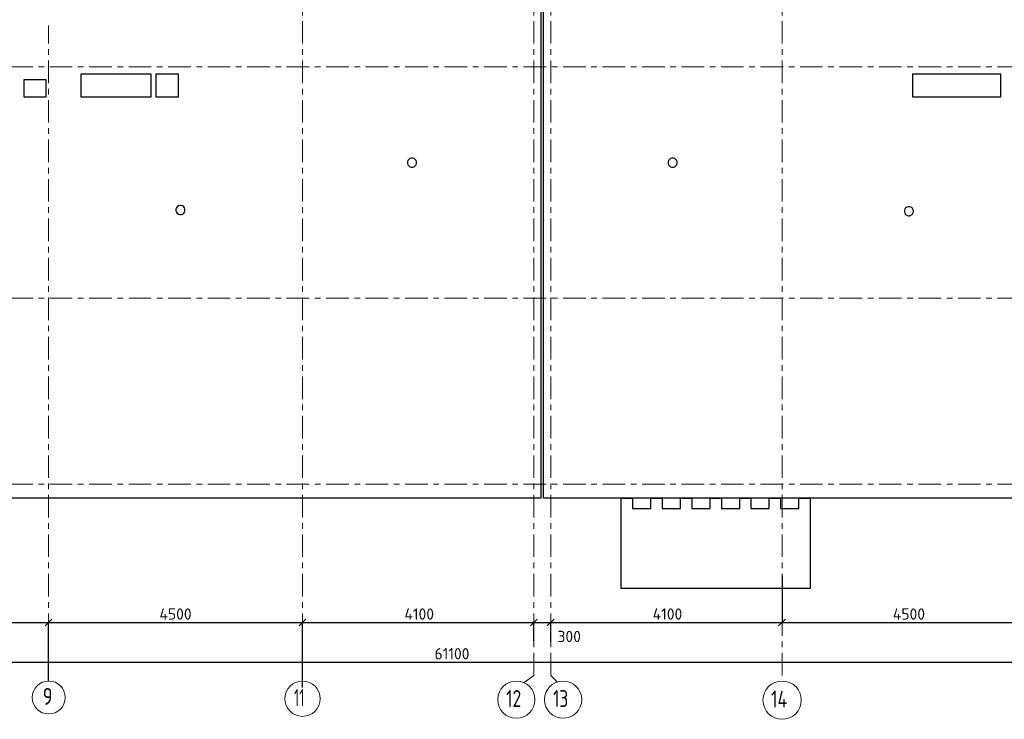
# Model space of a CAD drawing. Header units: metres. Extents: x -38 to 97, y -15 to 21.
# Tile 5 of 230: x 23 to 41, y -4 to 8. Entities that reach past the tile are written whole.
import ezdxf

# ---------------------------------------------------------------- set-up
doc = ezdxf.new("R2010")
doc.units = ezdxf.units.M
doc.header["$PDMODE"] = 65
doc.linetypes.add('______11', pattern=[0.5, 0.4, -0.05, 0, -0.05])
doc.linetypes.add('______5', pattern=[1.1, 0.8, -0.1, 0.1, -0.1])
for name, color, linetype, lineweight in [('XR$2$Осевая линия (1)', 7, '______5', 13), ('XR$2$Размерная линия (1)', 7, 'Continuous', 13), ('XR$5$Перекрытие (1)', 7, 'Continuous', 35)]:
    doc.layers.add(name, color=color, linetype=linetype, lineweight=lineweight)
doc.styles.add('ISOCPEUR', font='txt')
doc.dimstyles.new('DIMSTYLE_3', dxfattribs={"dimtxt": 0.2, "dimasz": 0.2, "dimexe": 0, "dimexo": 0, "dimgap": 0.1, "dimtad": 2, "dimdec": 0, "dimlfac": 1000, "dimrnd": 5, "dimzin": 12, "dimdsep": 46, "dimtxsty": 'ISOCPEUR', "dimblk1": 'ALL_ML_STRICH', "dimblk2": 'ALL_ML_STRICH', "dimsah": 1, "dimcen": 0, "dimclrd": 7, "dimclre": 256, "dimclrt": 7, "dimadec": 0, "dimazin": 0, "dimtfac": 1, "dimtdec": 0, "dimtix": 1, "dimtmove": 2, "dimatfit": 3, "dimfxl": 0, "dimtzin": 0, "dimlwd": 0, "dimlwe": -3, "dimarcsym": 0})
doc.dimstyles.new('DIMSTYLE_4', dxfattribs={"dimtxt": 0.2, "dimasz": 0.2, "dimexe": 0, "dimexo": 0, "dimgap": 0.1, "dimtad": 0, "dimdec": 0, "dimlfac": 1000, "dimrnd": 5, "dimzin": 12, "dimdsep": 46, "dimtxsty": 'ISOCPEUR', "dimblk1": 'ALL_ML_STRICH', "dimblk2": 'ALL_ML_STRICH', "dimsah": 1, "dimcen": 0, "dimclrd": 7, "dimclre": 256, "dimclrt": 7, "dimadec": 0, "dimazin": 0, "dimtfac": 1, "dimtdec": 0, "dimtix": 1, "dimtmove": 2, "dimatfit": 3, "dimfxl": 0, "dimtvp": 1.2, "dimtzin": 0, "dimlwd": 0, "dimlwe": -3, "dimarcsym": 0})

# ---------------------------------------------------------------- blocks, each defined once
blk = doc.blocks.new('ALL_ML_STRICH')
at = {"color": 0, "linetype": 'ByBlock', "lineweight": -2}
for p, q in [((-1, 0), (0.5, 0)), ((-0.3, -0.3), (0.3, 0.3)), ((0, -0.5), (0, 0.5))]:
    blk.add_line(p, q, dxfattribs=at)
blk = doc.blocks.new('*D12')
at = {"layer": 'DEFPOINTS', "color": 7, "linetype": 'Continuous', "lineweight": 13, "transparency": 33554687}
for p in [(0.5, -3.103), (61.6, -3.14), (0.5, -3.156)]:
    blk.add_point(p, dxfattribs=at)
at = {"layer": 'XR$2$Размерная линия (1)', "color": 9, "linetype": 'Continuous', "lineweight": -2, "true_color": 0xc7c7c7, "transparency": 33554687}
for p, q in [((0.5, -3.123), (0.5, -3.156)), ((61.6, -3.156), (61.6, -3.156))]:
    blk.add_line(p, q, dxfattribs=at)
at = {"layer": 'XR$2$Размерная линия (1)', "color": 7, "linetype": 'Continuous', "lineweight": -2, "transparency": 33554687}
blk.add_line((0.5, -3.156), (61.6, -3.156), dxfattribs=at)
at = {"layer": 'XR$2$Размерная линия (1)', "color": 7, "linetype": 'Continuous', "lineweight": 13, "transparency": 33554687, "xscale": 0.2, "yscale": 0.2, "zscale": 0.2, "rotation": 180}
blk.add_blockref('ALL_ML_STRICH', (0.5, -3.156), dxfattribs=at)
at = {"layer": 'XR$2$Размерная линия (1)', "color": 7, "linetype": 'Continuous', "lineweight": 13, "transparency": 33554687, "xscale": 0.2, "yscale": 0.2, "zscale": 0.2}
blk.add_blockref('ALL_ML_STRICH', (61.6, -3.156), dxfattribs=at)
at = {"layer": 'XR$2$Размерная линия (1)', "color": 7, "linetype": 'Continuous', "lineweight": 13, "transparency": 33554687, "insert": (31.1, -3.006), "char_height": 0.2, "width": 1, "attachment_point": 5, "style": 'ISOCPEUR'}
blk.add_mtext('\\A1;{61100}', dxfattribs=at)
blk = doc.blocks.new('*D17')
at = {"layer": 'DEFPOINTS', "color": 7, "linetype": 'Continuous', "lineweight": 13, "transparency": 33554687}
for p in [(19.45, -2.452), (19.45, -3.607), (23.95, -3.521)]:
    blk.add_point(p, dxfattribs=at)
at = {"layer": 'XR$2$Размерная линия (1)', "color": 9, "linetype": 'Continuous', "lineweight": -2, "true_color": 0xc7c7c7, "transparency": 33554687}
for p, q in [((19.45, -3.587), (19.45, -2.452)), ((23.95, -3.501), (23.95, -2.452))]:
    blk.add_line(p, q, dxfattribs=at)
at = {"layer": 'XR$2$Размерная линия (1)', "color": 7, "linetype": 'Continuous', "lineweight": -2, "transparency": 33554687}
blk.add_line((19.45, -2.452), (23.95, -2.452), dxfattribs=at)
at = {"layer": 'XR$2$Размерная линия (1)', "color": 7, "linetype": 'Continuous', "lineweight": 13, "transparency": 33554687, "xscale": 0.2, "yscale": 0.2, "zscale": 0.2, "rotation": 180}
blk.add_blockref('ALL_ML_STRICH', (19.45, -2.452), dxfattribs=at)
at = {"layer": 'XR$2$Размерная линия (1)', "color": 7, "linetype": 'Continuous', "lineweight": 13, "transparency": 33554687, "xscale": 0.2, "yscale": 0.2, "zscale": 0.2}
blk.add_blockref('ALL_ML_STRICH', (23.95, -2.452), dxfattribs=at)
at = {"layer": 'XR$2$Размерная линия (1)', "color": 7, "linetype": 'Continuous', "lineweight": 13, "transparency": 33554687, "insert": (21.7, -2.302), "char_height": 0.2, "width": 0.8, "attachment_point": 5, "style": 'ISOCPEUR'}
blk.add_mtext('\\A1;{4500}', dxfattribs=at)
blk = doc.blocks.new('*D18')
at = {"layer": 'DEFPOINTS', "color": 7, "linetype": 'Continuous', "lineweight": 13, "transparency": 33554687}
for p in [(23.95, -2.452), (23.95, -3.521), (28.45, -3.623)]:
    blk.add_point(p, dxfattribs=at)
at = {"layer": 'XR$2$Размерная линия (1)', "color": 9, "linetype": 'Continuous', "lineweight": -2, "true_color": 0xc7c7c7, "transparency": 33554687}
for p, q in [((23.95, -3.501), (23.95, -2.452)), ((28.45, -3.603), (28.45, -2.452))]:
    blk.add_line(p, q, dxfattribs=at)
at = {"layer": 'XR$2$Размерная линия (1)', "color": 7, "linetype": 'Continuous', "lineweight": -2, "transparency": 33554687}
blk.add_line((23.95, -2.452), (28.45, -2.452), dxfattribs=at)
at = {"layer": 'XR$2$Размерная линия (1)', "color": 7, "linetype": 'Continuous', "lineweight": 13, "transparency": 33554687, "xscale": 0.2, "yscale": 0.2, "zscale": 0.2, "rotation": 180}
blk.add_blockref('ALL_ML_STRICH', (23.95, -2.452), dxfattribs=at)
at = {"layer": 'XR$2$Размерная линия (1)', "color": 7, "linetype": 'Continuous', "lineweight": 13, "transparency": 33554687, "xscale": 0.2, "yscale": 0.2, "zscale": 0.2}
blk.add_blockref('ALL_ML_STRICH', (28.45, -2.452), dxfattribs=at)
at = {"layer": 'XR$2$Размерная линия (1)', "color": 7, "linetype": 'Continuous', "lineweight": 13, "transparency": 33554687, "insert": (26.2, -2.302), "char_height": 0.2, "width": 0.8, "attachment_point": 5, "style": 'ISOCPEUR'}
blk.add_mtext('\\A1;{4500}', dxfattribs=at)
blk = doc.blocks.new('*D19')
at = {"layer": 'DEFPOINTS', "color": 7, "linetype": 'Continuous', "lineweight": 13, "transparency": 33554687}
for p in [(28.45, -2.452), (32.55, -2.802), (28.45, -3.623)]:
    blk.add_point(p, dxfattribs=at)
at = {"layer": 'XR$2$Размерная линия (1)', "color": 9, "linetype": 'Continuous', "lineweight": -2, "true_color": 0xc7c7c7, "transparency": 33554687}
for p, q in [((28.45, -3.603), (28.45, -2.452)), ((32.55, -2.782), (32.55, -2.452))]:
    blk.add_line(p, q, dxfattribs=at)
at = {"layer": 'XR$2$Размерная линия (1)', "color": 7, "linetype": 'Continuous', "lineweight": -2, "transparency": 33554687}
blk.add_line((28.45, -2.452), (32.55, -2.452), dxfattribs=at)
at = {"layer": 'XR$2$Размерная линия (1)', "color": 7, "linetype": 'Continuous', "lineweight": 13, "transparency": 33554687, "xscale": 0.2, "yscale": 0.2, "zscale": 0.2, "rotation": 180}
blk.add_blockref('ALL_ML_STRICH', (28.45, -2.452), dxfattribs=at)
at = {"layer": 'XR$2$Размерная линия (1)', "color": 7, "linetype": 'Continuous', "lineweight": 13, "transparency": 33554687, "xscale": 0.2, "yscale": 0.2, "zscale": 0.2}
blk.add_blockref('ALL_ML_STRICH', (32.55, -2.452), dxfattribs=at)
at = {"layer": 'XR$2$Размерная линия (1)', "color": 7, "linetype": 'Continuous', "lineweight": 13, "transparency": 33554687, "insert": (30.52, -2.302), "char_height": 0.2, "width": 0.8, "attachment_point": 5, "style": 'ISOCPEUR'}
blk.add_mtext('\\A1;{4100}', dxfattribs=at)
blk = doc.blocks.new('*D20')
at = {"layer": 'DEFPOINTS', "color": 7, "linetype": 'Continuous', "lineweight": 13, "transparency": 33554687}
for p in [(32.55, -2.452), (32.55, -2.802), (32.85, -2.818)]:
    blk.add_point(p, dxfattribs=at)
at = {"layer": 'XR$2$Размерная линия (1)', "color": 9, "linetype": 'Continuous', "lineweight": -2, "true_color": 0xc7c7c7, "transparency": 33554687}
for p, q in [((32.55, -2.782), (32.55, -2.452)), ((32.85, -2.798), (32.85, -2.452))]:
    blk.add_line(p, q, dxfattribs=at)
at = {"layer": 'XR$2$Размерная линия (1)', "color": 7, "linetype": 'Continuous', "lineweight": -2, "transparency": 33554687}
blk.add_line((32.55, -2.452), (32.85, -2.452), dxfattribs=at)
at = {"layer": 'XR$2$Размерная линия (1)', "color": 7, "linetype": 'Continuous', "lineweight": 13, "transparency": 33554687, "xscale": 0.2, "yscale": 0.2, "zscale": 0.2, "rotation": 180}
blk.add_blockref('ALL_ML_STRICH', (32.55, -2.452), dxfattribs=at)
at = {"layer": 'XR$2$Размерная линия (1)', "color": 7, "linetype": 'Continuous', "lineweight": 13, "transparency": 33554687, "xscale": 0.2, "yscale": 0.2, "zscale": 0.2}
blk.add_blockref('ALL_ML_STRICH', (32.85, -2.452), dxfattribs=at)
at = {"layer": 'XR$2$Размерная линия (1)', "color": 7, "linetype": 'Continuous', "lineweight": 13, "transparency": 33554687, "insert": (33.178, -2.7), "char_height": 0.2, "width": 0.6, "attachment_point": 5, "style": 'ISOCPEUR'}
blk.add_mtext('\\A1;{300}', dxfattribs=at)
blk = doc.blocks.new('*D21')
at = {"layer": 'DEFPOINTS', "color": 7, "linetype": 'Continuous', "lineweight": 13, "transparency": 33554687}
for p in [(36.95, -1.617), (32.85, -2.452), (32.85, -2.818)]:
    blk.add_point(p, dxfattribs=at)
at = {"layer": 'XR$2$Размерная линия (1)', "color": 9, "linetype": 'Continuous', "lineweight": -2, "true_color": 0xc7c7c7, "transparency": 33554687}
for p, q in [((36.95, -1.637), (36.95, -2.452)), ((32.85, -2.798), (32.85, -2.452))]:
    blk.add_line(p, q, dxfattribs=at)
at = {"layer": 'XR$2$Размерная линия (1)', "color": 7, "linetype": 'Continuous', "lineweight": -2, "transparency": 33554687}
blk.add_line((32.85, -2.452), (36.95, -2.452), dxfattribs=at)
at = {"layer": 'XR$2$Размерная линия (1)', "color": 7, "linetype": 'Continuous', "lineweight": 13, "transparency": 33554687, "xscale": 0.2, "yscale": 0.2, "zscale": 0.2, "rotation": 180}
blk.add_blockref('ALL_ML_STRICH', (32.85, -2.452), dxfattribs=at)
at = {"layer": 'XR$2$Размерная линия (1)', "color": 7, "linetype": 'Continuous', "lineweight": 13, "transparency": 33554687, "xscale": 0.2, "yscale": 0.2, "zscale": 0.2}
blk.add_blockref('ALL_ML_STRICH', (36.95, -2.452), dxfattribs=at)
at = {"layer": 'XR$2$Размерная линия (1)', "color": 7, "linetype": 'Continuous', "lineweight": 13, "transparency": 33554687, "insert": (34.92, -2.302), "char_height": 0.2, "width": 0.8, "attachment_point": 5, "style": 'ISOCPEUR'}
blk.add_mtext('\\A1;{4100}', dxfattribs=at)
blk = doc.blocks.new('*D22')
at = {"layer": 'DEFPOINTS', "color": 7, "linetype": 'Continuous', "lineweight": 13, "transparency": 33554687}
for p in [(36.95, -1.617), (41.45, -1.575), (36.95, -2.452)]:
    blk.add_point(p, dxfattribs=at)
at = {"layer": 'XR$2$Размерная линия (1)', "color": 9, "linetype": 'Continuous', "lineweight": -2, "true_color": 0xc7c7c7, "transparency": 33554687}
for p, q in [((36.95, -1.637), (36.95, -2.452)), ((41.45, -1.595), (41.45, -2.452))]:
    blk.add_line(p, q, dxfattribs=at)
at = {"layer": 'XR$2$Размерная линия (1)', "color": 7, "linetype": 'Continuous', "lineweight": -2, "transparency": 33554687}
blk.add_line((36.95, -2.452), (41.45, -2.452), dxfattribs=at)
at = {"layer": 'XR$2$Размерная линия (1)', "color": 7, "linetype": 'Continuous', "lineweight": 13, "transparency": 33554687, "xscale": 0.2, "yscale": 0.2, "zscale": 0.2, "rotation": 180}
blk.add_blockref('ALL_ML_STRICH', (36.95, -2.452), dxfattribs=at)
at = {"layer": 'XR$2$Размерная линия (1)', "color": 7, "linetype": 'Continuous', "lineweight": 13, "transparency": 33554687, "xscale": 0.2, "yscale": 0.2, "zscale": 0.2}
blk.add_blockref('ALL_ML_STRICH', (41.45, -2.452), dxfattribs=at)
at = {"layer": 'XR$2$Размерная линия (1)', "color": 7, "linetype": 'Continuous', "lineweight": 13, "transparency": 33554687, "insert": (39.2, -2.302), "char_height": 0.2, "width": 0.8, "attachment_point": 5, "style": 'ISOCPEUR'}
blk.add_mtext('\\A1;{4500}', dxfattribs=at)

msp = doc.modelspace()

# ---------------------------------------------------------------- linework, layer by layer
at = {"layer": 'XR$2$Осевая линия (1)', "color": 253, "linetype": '______11', "lineweight": 13, "true_color": 0xa0a0a0, "transparency": 33554687}
for p, q in [((32.55, -3.39), (32.55, 19.78)), ((32.85, -3.39), (32.85, 19.78)), ((28.45, -3.39), (28.45, 8.92)), ((36.95, -3.39), (36.95, 8.76)), ((23.95, -3.39), (23.95, 8.13)), ((-2.63, 7.4), (62.6, 7.4)), ((-2.63, 3.3), (62.6, 3.3)), ((-2.63, 0), (62.6, 0)), ((32.3812, -3.5157), (32.55, -3.39)), ((32.85, -3.39), (32.9702, -3.5102))]:
    msp.add_line(p, q, dxfattribs=at)
at = {"layer": 'XR$2$Осевая линия (1)', "color": 7, "linetype": 'Continuous', "lineweight": 13, "transparency": 33554687}
for centre, radius in [((23.9524, -3.7819), 0.2924), ((28.4509, -3.8029), 0.3134), ((32.2404, -3.8199), 0.3304), ((33.0704, -3.8199), 0.3304), ((36.9521, -3.8291), 0.3396)]:
    msp.add_circle(centre, radius, dxfattribs=at)
at = {"layer": 'XR$5$Перекрытие (1)', "color": 7, "linetype": 'Continuous', "lineweight": 25, "transparency": 33554687}
for p, q in [((32.675, 16.6502), (32.675, -0.25)), ((32.725, -0.2498), (32.725, 16.4002)), ((23.51, 7.1702), (23.51, 6.8702)), ((23.91, 7.1702), (23.51, 7.1702)), ((23.91, 6.8702), (23.91, 7.1702)), ((24.52, 7.2702), (24.52, 6.8702)), ((25.77, 7.2702), (24.52, 7.2702)), ((25.77, 6.8702), (25.77, 7.2702)), ((25.8501, 7.2702), (25.8501, 6.8702)), ((26.2501, 7.2702), (25.8501, 7.2702)), ((26.2501, 6.8702), (26.2501, 7.2702)), ((39.26, 7.2702), (39.26, 6.8702)), ((40.83, 7.2702), (39.26, 7.2702)), ((40.83, 6.8702), (40.83, 7.2702)), ((23.51, 6.8702), (23.91, 6.8702)), ((24.52, 6.8702), (25.77, 6.8702)), ((25.8501, 6.8702), (26.2501, 6.8702)), ((39.26, 6.8702), (40.83, 6.8702)), ((30.3553, 5.7721), (30.3349, 5.7573)), ((30.3793, 5.7799), (30.3553, 5.7721)), ((30.4046, 5.7799), (30.3793, 5.7799)), ((30.4286, 5.7721), (30.4046, 5.7799)), ((30.449, 5.7573), (30.4286, 5.7721)), ((34.9755, 5.7721), (34.9551, 5.7573)), ((34.9995, 5.7799), (34.9755, 5.7721)), ((35.0248, 5.7799), (34.9995, 5.7799)), ((35.0488, 5.7721), (35.0248, 5.7799)), ((35.0692, 5.7573), (35.0488, 5.7721)), ((30.3201, 5.7369), (30.3123, 5.7129)), ((30.3123, 5.7129), (30.3123, 5.6876)), ((30.3123, 5.6876), (30.3201, 5.6636)), ((30.3349, 5.7573), (30.3201, 5.7369)), ((30.3201, 5.6636), (30.3349, 5.6432)), ((30.3349, 5.6432), (30.3553, 5.6284)), ((30.3553, 5.6284), (30.3793, 5.6206)), ((30.3793, 5.6206), (30.4046, 5.6206)), ((30.4046, 5.6206), (30.4286, 5.6284)), ((30.4286, 5.6284), (30.449, 5.6432)), ((30.4638, 5.7369), (30.449, 5.7573)), ((30.449, 5.6432), (30.4638, 5.6636)), ((30.4716, 5.7129), (30.4638, 5.7369)), ((30.4638, 5.6636), (30.4716, 5.6876)), ((30.4716, 5.6876), (30.4716, 5.7129)), ((34.9403, 5.7369), (34.9325, 5.7129)), ((34.9325, 5.7129), (34.9325, 5.6876)), ((34.9325, 5.6876), (34.9403, 5.6636)), ((34.9551, 5.7573), (34.9403, 5.7369)), ((34.9403, 5.6636), (34.9551, 5.6432)), ((34.9551, 5.6432), (34.9755, 5.6284)), ((34.9755, 5.6284), (34.9995, 5.6206)), ((34.9995, 5.6206), (35.0248, 5.6206)), ((35.0248, 5.6206), (35.0488, 5.6284)), ((35.0488, 5.6284), (35.0692, 5.6432)), ((35.084, 5.7369), (35.0692, 5.7573)), ((35.0692, 5.6432), (35.084, 5.6636)), ((35.0918, 5.7129), (35.084, 5.7369)), ((35.084, 5.6636), (35.0918, 5.6876)), ((35.0918, 5.6876), (35.0918, 5.7129)), ((26.2162, 4.8976), (26.2084, 4.8736)), ((26.231, 4.918), (26.2162, 4.8976)), ((26.2514, 4.9328), (26.231, 4.918)), ((26.2754, 4.9406), (26.2514, 4.9328)), ((26.3006, 4.9406), (26.2754, 4.9406)), ((26.3246, 4.9328), (26.3006, 4.9406)), ((26.3451, 4.918), (26.3246, 4.9328)), ((26.3599, 4.8976), (26.3451, 4.918)), ((26.3677, 4.8736), (26.3599, 4.8976)), ((39.141, 4.897), (39.1262, 4.8766)), ((39.1614, 4.9118), (39.141, 4.897)), ((39.1854, 4.9196), (39.1614, 4.9118)), ((39.2106, 4.9196), (39.1854, 4.9196)), ((39.2346, 4.9118), (39.2106, 4.9196)), ((39.2551, 4.897), (39.2346, 4.9118)), ((39.2699, 4.8766), (39.2551, 4.897)), ((26.2084, 4.8736), (26.2084, 4.8483)), ((26.2084, 4.8483), (26.2162, 4.8243)), ((26.2162, 4.8243), (26.231, 4.8039)), ((26.231, 4.8039), (26.2514, 4.7891)), ((26.2514, 4.7891), (26.2754, 4.7813)), ((26.2754, 4.7813), (26.3006, 4.7813)), ((26.3006, 4.7813), (26.3246, 4.7891)), ((26.3246, 4.7891), (26.3451, 4.8039)), ((26.3451, 4.8039), (26.3599, 4.8243)), ((26.3599, 4.8243), (26.3677, 4.8483)), ((26.3677, 4.8483), (26.3677, 4.8736)), ((39.1262, 4.8766), (39.1184, 4.8526)), ((39.1184, 4.8526), (39.1184, 4.8273)), ((39.1184, 4.8273), (39.1262, 4.8033)), ((39.1262, 4.8033), (39.141, 4.7829)), ((39.141, 4.7829), (39.1614, 4.7681)), ((39.1614, 4.7681), (39.1854, 4.7603)), ((39.1854, 4.7603), (39.2106, 4.7603)), ((39.2106, 4.7603), (39.2346, 4.7681)), ((39.2346, 4.7681), (39.2551, 4.7829)), ((39.2551, 4.7829), (39.2699, 4.8033)), ((39.2777, 4.8526), (39.2699, 4.8766)), ((39.2699, 4.8033), (39.2777, 4.8273)), ((39.2777, 4.8273), (39.2777, 4.8526)), ((32.675, -0.25), (19.55, -0.2498)), ((61.85, -0.2498), (32.725, -0.2498)), ((34.1, -0.5099), (34.1, -0.2499)), ((34.1, -0.2499), (34.3, -0.2499)), ((34.3, -0.2499), (34.3, -0.4298)), ((34.625, -0.4298), (34.625, -0.2499)), ((34.625, -0.2499), (34.825, -0.2499)), ((34.825, -0.2499), (34.825, -0.4298)), ((35.15, -0.4298), (35.15, -0.2499)), ((35.15, -0.2499), (35.35, -0.2499)), ((35.35, -0.2499), (35.35, -0.4298)), ((35.675, -0.4298), (35.675, -0.2499)), ((35.675, -0.2499), (35.875, -0.2499)), ((35.875, -0.2499), (35.875, -0.4298)), ((36.2, -0.4298), (36.2, -0.2499)), ((36.2, -0.2499), (36.4, -0.2499)), ((36.4, -0.2499), (36.4, -0.4298)), ((36.725, -0.4298), (36.725, -0.2499)), ((36.725, -0.2499), (36.925, -0.2499)), ((36.925, -0.2499), (36.925, -0.4298)), ((37.25, -0.4298), (37.25, -0.2499)), ((37.25, -0.2499), (37.45, -0.2499)), ((37.45, -0.2499), (37.45, -0.5099)), ((34.1, -1.8498), (34.1, -0.5099)), ((34.3, -0.4298), (34.625, -0.4298)), ((34.825, -0.4298), (35.15, -0.4298)), ((35.35, -0.4298), (35.675, -0.4298)), ((35.875, -0.4298), (36.2, -0.4298)), ((36.4, -0.4298), (36.725, -0.4298)), ((36.925, -0.4298), (37.25, -0.4298)), ((37.45, -0.5099), (37.45, -1.8498)), ((37.45, -1.8498), (34.1, -1.8498))]:
    msp.add_line(p, q, dxfattribs=at)

# ---------------------------------------------------------------- texts
at = {"layer": 'XR$2$Осевая линия (1)', "color": 7, "linetype": 'Continuous', "lineweight": 13, "transparency": 33554687, "char_height": 0.3, "attachment_point": 7, "style": 'ISOCPEUR'}
for s, insert, width in [('\\W0.78;9', (23.8474, -3.9124), 0.326407), ('\\W0.62;11', (28.3009, -3.9334), 0.39375), ('\\W0.75;12', (32.0604, -3.9504), 0.472281), ('\\W0.75;13', (32.8904, -3.9504), 0.472281), ('\\W0.76;14', (36.7571, -3.9596), 0.504562)]:
    msp.add_mtext(s, dxfattribs=dict(at, insert=insert, width=width))

# ---------------------------------------------------------------- dimensions: what is measured, and where the dimension line sits
at = {"layer": 'XR$2$Размерная линия (1)', "color": 7, "linetype": 'Continuous', "lineweight": 13, "transparency": 33554687}
for base, p1, p2, dimstyle, picture, middle in [((36.95, -2.452), (32.85, -2.7982), (36.95, -1.6372), 'DIMSTYLE_3', '*D21', (34.92, -2.302)), ((41.45, -2.452), (36.95, -1.6372), (41.45, -1.5948), 'DIMSTYLE_3', '*D22', (39.2, -2.302)), ((23.95, -2.452), (19.45, -3.5875), (23.95, -3.5008), 'DIMSTYLE_3', '*D17', (21.7, -2.302)), ((28.45, -2.452), (23.95, -3.5008), (28.45, -3.6033), 'DIMSTYLE_3', '*D18', (26.2, -2.302)), ((32.55, -2.452), (28.45, -3.6033), (32.55, -2.7816), 'DIMSTYLE_3', '*D19', (30.52, -2.302)), ((32.85, -2.452), (32.55, -2.7816), (32.85, -2.7982), 'DIMSTYLE_4', '*D20', (33.1784, -2.6996)), ((61.6, -3.1563), (0.5, -3.1233), (61.6, -3.1563), 'DIMSTYLE_3', '*D12', (31.1, -3.0063))]:
    dim = msp.add_linear_dim(base=base, p1=p1, p2=p2, dimstyle=dimstyle, override={"dimpost": '<>', "dimclrd": 7, "dimclre": 9, "dimclrt": 7, "dimlwd": 0, "dimlwe": 65533}, dxfattribs=at)
    dim.commit()
    dim.dimension.update_dxf_attribs({"geometry": picture, "text_midpoint": middle, "dimtype": 160})

doc.saveas('drawing.dxf')
